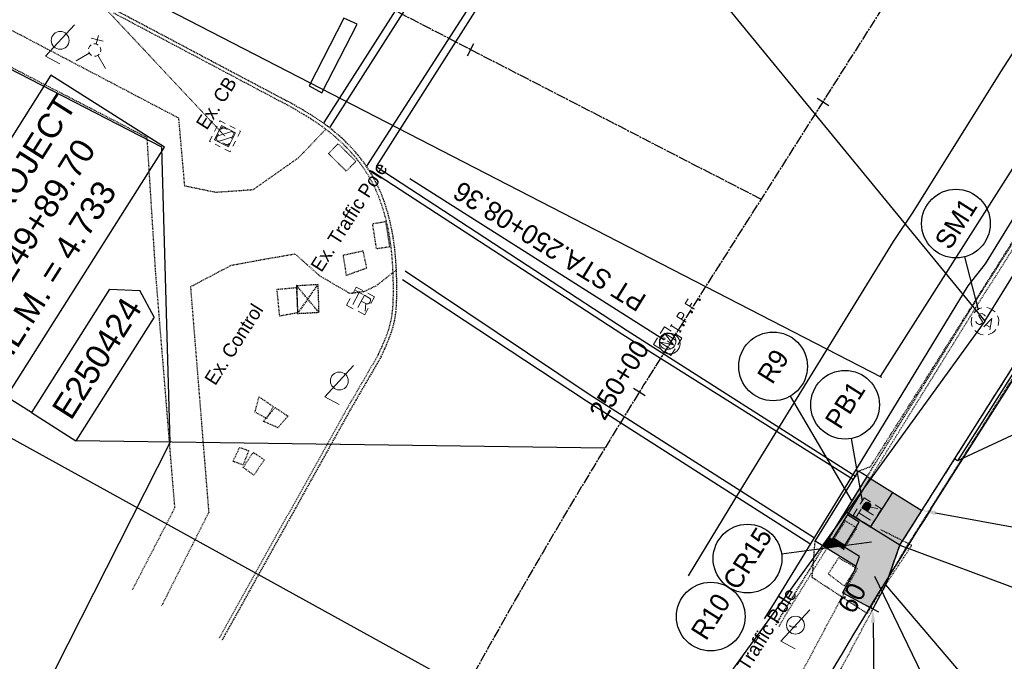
# Model space of a CAD drawing. Header units: feet. Extents: x 2248976 to 2249940, y 437917 to 439150.
# Tile 4 of 14: x 2249298 to 2249441, y 438165 to 438259. Entities that reach past the tile are written whole.
import ezdxf
from ezdxf import colors
from ezdxf.entities.mleader import LeaderData, LeaderLine
from ezdxf.math import Vec2, Vec3

# ---------------------------------------------------------------- set-up
doc = ezdxf.new("R2010")
doc.units = ezdxf.units.FT
doc.header["$MEASUREMENT"] = 0
doc.header["$PDMODE"] = 3
for name, pattern in [('CL', [2, 0.3, -0.15, 1.4, -0.15]), ('DGN Style 3', [0.19312, 0.137943, -0.055177]), ('OhDOT_USTN1', [0.055, 0.014, -0.041]), ('OhDOT_USTN2', [0.11, 0.069, -0.041]), ('OhDOT_USTN3', [0.22, 0.165, -0.055]), ('OhDOT_USTN5', [0.11, 0.055, -0.055]), ('REDO_Drainage01', [1.6, 0.85, -0.75]), ('rowex', [0]), ('sanex', [0]), ('waterex', [0])]:
    doc.linetypes.add(name, pattern=pattern)
doc.layers.add('0_Mview', color=7, linetype='Continuous', plot=False)
for name, color, linetype in [('5PPBLDG-HAT', 253, 'Continuous'), ('DR_P_Text', 7, 'Continuous'), ('DR_X_Cells', 151, 'OhDOT_USTN2'), ('DR_X_Storm_Sewer', 151, 'OhDOT_USTN5'), ('GE_P_CL', 7, 'CL'), ('GE_P_CL_Text', 7, 'Continuous'), ('GE_X_Cells', 2, 'Continuous'), ('LT_X_Foundation', 7, 'OhDOT_USTN1'), ('LT_X_Poles', 2, 'Continuous'), ('PF_P_Text', 7, 'Continuous'), ('PM_X_Crosswalk', 7, 'Continuous'), ('PM_X_Edge_Line', 2, 'Continuous'), ('PM_X_Stop_Line', 7, 'Continuous'), ('PV_P_Construction_Limits', 203, 'DGN Style 3'), ('PV_P_Curb', 120, 'Continuous'), ('PV_P_EOP', 7, 'Continuous'), ('PV_P_Saw_Cut_Line', 62, 'Continuous'), ('PV_P_Walk', 231, 'Continuous'), ('PV_X_Curb', 120, 'OhDOT_USTN1'), ('PV_X_EOP', 7, 'OhDOT_USTN3'), ('PV_X_Text', 7, 'Continuous'), ('PV_X_Walk', 120, 'OhDOT_USTN5'), ('RD_X_Wall', 120, 'OhDOT_USTN1'), ('RW_X_Fee_RW', 6, 'rowex'), ('SG_X_Conc_Work_Pad', 42, 'OhDOT_USTN2'), ('SG_X_Controllers', 7, 'OhDOT_USTN3'), ('SG_X_Foundation', 61, 'OhDOT_USTN1'), ('SG_X_PullBox', 7, 'Continuous'), ('SH_Border', 7, 'Continuous'), ('SV_X_Mon_Cells_Found', 7, 'Continuous'), ('TX_P_20', 7, 'Continuous'), ('UT_X_Sanitary_Cells', 3, 'Continuous'), ('UT_X_Sanitary_Line', 3, 'sanex'), ('UT_X_Water', 133, 'waterex'), ('UT_X_Water_Cells', 133, 'Continuous')]:
    doc.layers.add(name, color=color, linetype=linetype)
doc.styles.add('OHDOTSymbols', font='arial.ttf')
doc.styles.add('Slanted-Normal', font='font31.shx', dxfattribs={"height": 0.14})
doc.styles.get("Standard").update_dxf_attribs({"font": 'arial.ttf'})
doc.styles.add('Straight-Normal', font='font30.shx', dxfattribs={"height": 0.14})

# ---------------------------------------------------------------- blocks, each defined once
blk = doc.blocks.new('PC')
at = {"layer": 'GE_X_Cells', "color": 2, "linetype": 'Continuous', "lineweight": 0}
blk.add_circle((0, 0), 0.075, dxfattribs=at)
blk = doc.blocks.new('LPOLE')
at = {"layer": 'LT_X_Poles', "color": 2, "linetype": 'Continuous', "lineweight": 0, "flags": 128}
blk.add_lwpolyline([(0.0393, 0.1477), (-0.0394, -0.1516), (0.0788, -0.1516)], dxfattribs=at)
at = {"layer": 'LT_X_Poles', "color": 2, "linetype": 'Continuous', "lineweight": 0}
blk.add_circle((0, 0), 0.065, dxfattribs=at)
blk = doc.blocks.new('FH')
at = {"layer": 'UT_X_Water_Cells', "color": 133, "linetype": 'Continuous', "lineweight": 0}
for p, q in [((0.0599, 0.1032), (-0.0601, 0.1032)), ((-0.0001, 0.0602), (-0.0001, 0.1462)), ((-0.0423, -0.0424), (-0.1463, -0.1463)), ((0.0423, -0.0424), (0.1462, -0.1463))]:
    blk.add_line(p, q, dxfattribs=at)
for start, end in [(140.02099, 184.06293), (68.13946, 112.03798), (356.01648, 39.98885), (211.87877, 255.84793), (283.82389, 329.90967)]:
    blk.add_arc((0, 0), 0.06, start, end, dxfattribs=at)
blk = doc.blocks.new('CB22B-X')
at = {"layer": 'Defpoints', "color": 20, "linetype": 'REDO_Drainage01', "lineweight": 0}
blk.add_lwpolyline([(-1, 1), (1, 1), (1, -1), (-1, -1), (-1, 1)], close=True, dxfattribs=at)
at = {"layer": 'DR_X_Cells', "color": 151, "linetype": 'Continuous', "lineweight": 0}
for p, q in [((-1.15, -0.61), (0.61, 1.15)), ((-1.15, 0.52), (-0.52, 1.15)), ((-0.55, -1.15), (1.15, 0.55)), ((0.58, -1.15), (1.15, -0.58))]:
    blk.add_line(p, q, dxfattribs=at)
at = {"layer": 'DR_X_Cells', "color": 151, "linetype": 'REDO_Drainage01', "lineweight": 0}
blk.add_lwpolyline([(-1.67, 1.67), (1.67, 1.67), (1.67, -1.67), (-1.67, -1.67), (-1.67, 1.67)], close=True, dxfattribs=at)
at = {"layer": 'DR_X_Cells', "color": 151, "linetype": 'Continuous', "lineweight": 0, "flags": 128}
blk.add_lwpolyline([(-1.15, 1.15), (1.15, 1.15), (1.15, -1.15), (-1.15, -1.15), (-1.15, 1.15)], close=True, dxfattribs=at)
blk = doc.blocks.new('SIGPB')
at = {"layer": 'SG_X_PullBox', "color": 7, "linetype": 'Continuous', "lineweight": 0, "flags": 128}
for points in [[(-0.02, 0.075), (-0.075, 0.075), (-0.075, 0.02)], [(0.075, 0.02), (0.075, 0.075), (0.02, 0.075)], [(-0.0678, 0.05), (-0.0056, 0.05)], [(-0.0363, 0.05), (-0.0363, -0.05)], [(0.0056, -0.05), (0.0056, 0.05), (0.0434, 0.05), (0.0473, 0.0492), (0.0528, 0.0476), (0.0552, 0.0461), (0.0576, 0.0445), (0.0607, 0.0405), (0.0631, 0.0366), (0.0646, 0.0303), (0.0646, 0.0209), (0.0639, 0.0177), (0.0623, 0.013), (0.0591, 0.0075), (0.056, 0.0051), (0.0536, 0.0035), (0.052, 0.0027), (0.0497, 0.002), (0.0426, 0.0012), (0.0056, 0.0012)], [(0.0426, 0.0012), (0.0646, -0.05)], [(-0.075, -0.02), (-0.075, -0.075), (-0.02, -0.075)], [(0.02, -0.075), (0.075, -0.075), (0.075, -0.02)]]:
    blk.add_lwpolyline(points, dxfattribs=at)
blk = doc.blocks.new('SMH')
at = {"layer": 'Defpoints', "color": 3, "linetype": 'Continuous', "lineweight": 30}
blk.add_point((0, 0), dxfattribs=at)
at = {"layer": 'UT_X_Sanitary_Cells', "color": 3, "linetype": 'Continuous', "lineweight": 0, "flags": 128}
for points in [[(-0.0166, 0.0343), (-0.0179, 0.0356), (-0.0198, 0.0368), (-0.0254, 0.0387), (-0.0324, 0.04), (-0.0374, 0.04), (-0.0393, 0.04), (-0.0475, 0.0381), (-0.0544, 0.0343), (-0.0588, 0.0293), (-0.0601, 0.0242), (-0.0601, 0.0205), (-0.0588, 0.0154), (-0.0538, 0.011), (-0.0191, -0.0079), (-0.016, -0.0104), (-0.0147, -0.0129), (-0.0135, -0.0167), (-0.0135, -0.0205), (-0.0141, -0.0242), (-0.0147, -0.0268), (-0.016, -0.0299), (-0.0173, -0.0324), (-0.0185, -0.0343), (-0.0204, -0.0362), (-0.0223, -0.0375), (-0.0248, -0.0387), (-0.0267, -0.0394), (-0.0324, -0.04), (-0.0412, -0.04), (-0.0469, -0.0387), (-0.0551, -0.0343), (-0.0601, -0.0305)], [(0.0105, -0.04), (0.0356, 0.04), (0.0602, -0.04)], [(0.0539, -0.0211), (0.0168, -0.0211)]]:
    blk.add_lwpolyline(points, dxfattribs=at)
at = {"layer": 'UT_X_Sanitary_Cells', "color": 3, "linetype": 'Continuous', "lineweight": 0}
for start, end in [(130.0806, 170.07213), (70.05767, 110.10608), (10.01689, 50.03919), (190.01689, 230.03919), (310.01144, 350.02638), (250.05767, 290.04731)]:
    blk.add_arc((0, 0), 0.1, start, end, dxfattribs=at)
blk = doc.blocks.new('MONBX')
at = {"layer": 'SV_X_Mon_Cells_Found', "color": 7, "linetype": 'Continuous', "lineweight": 0, "flags": 128}
for points in [[(-0.075, 0.0189), (-0.075, 0.0751), (-0.0188, 0.0751)], [(0.0177, 0.0751), (0.0751, 0.0751), (0.0751, 0.0189)], [(-0.037, -0.05), (-0.037, 0.05), (0, -0.05), (0.037, 0.05), (0.037, -0.05)], [(-0.0188, -0.075), (-0.075, -0.075), (-0.075, -0.0189)], [(0.0751, -0.0189), (0.0751, -0.075), (0.0177, -0.075)]]:
    blk.add_lwpolyline(points, dxfattribs=at)
blk = doc.blocks.new('IPID')
at = {"layer": 'SV_X_Mon_Cells_Found', "color": 2, "linetype": 'Continuous', "lineweight": 0}
blk.add_line((0, 0.0058), (0, -0.0383), dxfattribs=at)
at = {"layer": 'SV_X_Mon_Cells_Found', "color": 2, "linetype": 'Continuous', "lineweight": 0, "flags": 128}
for points in [[(0.1015, 0.04), (0.1192, 0.04)], [(0.1103, -0.04), (0.1103, 0.04)], [(0.1886, -0.04), (0.1886, 0.04), (0.2151, 0.04), (0.2178, 0.0394), (0.2217, 0.0381), (0.2233, 0.0368), (0.225, 0.0356), (0.2272, 0.0324), (0.2288, 0.0293), (0.2299, 0.0242), (0.2299, 0.0167), (0.2294, 0.0142), (0.2283, 0.0104), (0.2261, 0.006), (0.2239, 0.0041), (0.2222, 0.0028), (0.2195, 0.0016), (0.2151, 0.0009), (0.1886, 0.0009)], [(0.3391, 0.04), (0.301, 0.04), (0.301, -0.04)], [(0.301, 0.0009), (0.328, 0.0009)], [(0.1015, -0.04), (0.1192, -0.04)], [(0.1583, -0.0293), (0.161, -0.0293), (0.1627, -0.0305), (0.1643, -0.0331), (0.1643, -0.0362), (0.1627, -0.0387), (0.161, -0.04), (0.1583, -0.04), (0.1566, -0.0387), (0.155, -0.0362), (0.155, -0.0331), (0.1566, -0.0305), (0.1583, -0.0293)], [(0.2707, -0.0293), (0.2735, -0.0293), (0.2751, -0.0305), (0.2768, -0.0331), (0.2768, -0.0362), (0.2751, -0.0387), (0.2735, -0.04), (0.2707, -0.04), (0.2691, -0.0387), (0.2674, -0.0362), (0.2674, -0.0331), (0.2691, -0.0305), (0.2707, -0.0293)], [(0.3782, -0.0293), (0.3809, -0.0293), (0.3826, -0.0305), (0.3843, -0.0331), (0.3843, -0.0362), (0.3826, -0.0387), (0.3809, -0.04), (0.3782, -0.04), (0.3765, -0.0387), (0.3749, -0.0362), (0.3749, -0.0331), (0.3765, -0.0305), (0.3782, -0.0293)]]:
    blk.add_lwpolyline(points, dxfattribs=at)
at = {"layer": 'SV_X_Mon_Cells_Found', "color": 2, "linetype": 'Continuous', "lineweight": 0}
for centre, radius in [((0, 0), 0.06), ((0, 0.0326), 0.008)]:
    blk.add_circle(centre, radius, dxfattribs=at)

msp = doc.modelspace()

# ---------------------------------------------------------------- hatches: boundary and pattern name
at = {"layer": '5PPBLDG-HAT'}
h = msp.add_hatch(color=256, dxfattribs=at)
h.dxf.hatch_style = 1
h.paths.add_polyline_path([(2249421.321, 438192.042), (2249418.166, 438186.939), (2249418.591, 438186.676), (2249421.747, 438191.779)])
h = msp.add_hatch(color=256, dxfattribs=at)
h.dxf.hatch_style = 1
h.paths.add_polyline_path([(2249421.747, 438191.779), (2249418.591, 438186.676), (2249421.82, 438184.68), (2249425.034, 438189.747)])
h.paths.add_polyline_path([(2249421.672, 438188.176), (2249421.717, 438188.129), (2249421.78, 438188.052), (2249421.839, 438187.94), (2249421.846, 438187.861), (2249421.847, 438187.804), (2249421.843, 438187.769), (2249421.831, 438187.721), (2249421.769, 438187.593), (2249421.372, 438186.968), (2249420.548, 438187.491), (2249420.953, 438188.129), (2249421.008, 438188.187), (2249421.094, 438188.264), (2249421.146, 438188.287), (2249421.197, 438188.31), (2249421.298, 438188.321), (2249421.389, 438188.318), (2249421.513, 438188.277)], flags=16)
h = msp.add_hatch(color=256, dxfattribs=at)
h.dxf.hatch_style = 1
h.paths.add_polyline_path([(2249425.034, 438189.747), (2249421.82, 438184.68), (2249426.081, 438182.045), (2249429.294, 438187.113)])
h = msp.add_hatch(color=256, dxfattribs=at)
h.dxf.hatch_style = 1
h.paths.add_polyline_path([(2249421.513, 438188.277), (2249421.389, 438188.318), (2249421.298, 438188.321), (2249421.197, 438188.31), (2249421.146, 438188.287), (2249421.094, 438188.264), (2249421.008, 438188.187), (2249420.953, 438188.129), (2249420.548, 438187.491), (2249421.372, 438186.968), (2249421.769, 438187.593), (2249421.831, 438187.721), (2249421.843, 438187.769), (2249421.847, 438187.804), (2249421.846, 438187.861), (2249421.839, 438187.94), (2249421.78, 438188.052), (2249421.717, 438188.129), (2249421.672, 438188.176)])
h = msp.add_hatch(color=256, dxfattribs=at)
h.dxf.hatch_style = 1
h.paths.add_polyline_path([(2249418.166, 438186.939), (2249415.808, 438183.126), (2249416.234, 438182.863), (2249418.591, 438186.676)])
h = msp.add_hatch(color=256, dxfattribs=at)
h.dxf.hatch_style = 1
h.paths.add_polyline_path([(2249418.591, 438186.676), (2249418.464, 438186.471), (2249420.165, 438185.419), (2249419.68, 438184.633), (2249419.821, 438184.545), (2249418.073, 438181.726), (2249420.21, 438180.404), (2249419.642, 438178.78), (2249419.703, 438178.744), (2249419.526, 438178.471), (2249417.73, 438175.111), (2249421.697, 438172.991, -0.0014546), (2249424.462, 438177.506), (2249426.081, 438182.045)])
h.paths.add_polyline_path([(2249419.559, 438170.682), (2249422.429, 438176.052), (2249418.725, 438178.031), (2249415.855, 438172.661)], flags=9)
h = msp.add_hatch(color=256, dxfattribs=at)
h.dxf.hatch_style = 1
h.paths.add_polyline_path([(2249418.591, 438186.676), (2249418.464, 438186.471), (2249420.165, 438185.419), (2249419.68, 438184.633), (2249419.821, 438184.545), (2249418.073, 438181.726), (2249420.21, 438180.404), (2249419.642, 438178.78), (2249419.703, 438178.744), (2249419.526, 438178.471), (2249417.73, 438175.111), (2249421.697, 438172.991, -0.0014546), (2249424.462, 438177.506), (2249426.081, 438182.045)])
h.paths.add_polyline_path([(2249419.559, 438170.682), (2249422.429, 438176.052), (2249418.725, 438178.031), (2249415.855, 438172.661)], flags=9)
h = msp.add_hatch(color=256, dxfattribs=at)
h.dxf.hatch_style = 1
h.paths.add_polyline_path([(2249418.464, 438186.471), (2249416.361, 438183.068), (2249416.499, 438182.983), (2249418.121, 438185.599), (2249419.68, 438184.633), (2249420.165, 438185.419)])
h = msp.add_hatch(color=256, dxfattribs=at)
h.dxf.hatch_style = 1
h.paths.add_polyline_path([(2249418.121, 438185.599), (2249416.499, 438182.983), (2249418.053, 438182.022), (2249418.066, 438182.023), (2249419.68, 438184.633)])
h = msp.add_hatch(color=256, dxfattribs=at)
h.dxf.hatch_style = 1
h.paths.add_polyline_path([(2249419.68, 438184.633), (2249418.066, 438182.023), (2249418.275, 438182.052), (2249419.821, 438184.545)])
h = msp.add_hatch(color=256, dxfattribs=at)
h.dxf.hatch_style = 1
h.paths.add_polyline_path([(2249415.808, 438183.126), (2249415.02, 438181.85), (2249415.336, 438181.654), (2249415.5, 438181.676), (2249416.234, 438182.863)])
h = msp.add_hatch(color=256, dxfattribs=at)
h.dxf.hatch_style = 1
h.paths.add_polyline_path([(2249416.202, 438182.503), (2249416.372, 438182.777), (2249416.234, 438182.863), (2249415.5, 438181.676), (2249417.172, 438181.902)])
h = msp.add_hatch(color=256, dxfattribs=at)
h.dxf.hatch_style = 1
h.paths.add_polyline_path([(2249416.372, 438182.777), (2249416.202, 438182.503), (2249417.172, 438181.902), (2249417.677, 438181.971)])
h = msp.add_hatch(color=256, dxfattribs=at)
h.dxf.hatch_style = 1
h.paths.add_polyline_path([(2249416.499, 438182.983), (2249416.372, 438182.777), (2249417.677, 438181.971), (2249418.053, 438182.022)])
h = msp.add_hatch(color=256, dxfattribs=at)
h.dxf.hatch_style = 1
h.paths.add_polyline_path([(2249418.073, 438181.726), (2249417.902, 438181.45), (2249417.172, 438181.902), (2249415.5, 438181.676), (2249415.445, 438181.587), (2249419.703, 438178.954), (2249420.21, 438180.404)])
h = msp.add_hatch(color=256, dxfattribs=at)
h.dxf.hatch_style = 1
h.paths.add_polyline_path([(2249417.677, 438181.971), (2249417.172, 438181.902), (2249417.902, 438181.45), (2249418.073, 438181.726)])
h = msp.add_hatch(color=256, dxfattribs=at)
h.dxf.hatch_style = 1
h.paths.add_polyline_path([(2249418.066, 438182.023), (2249418.062, 438182.017), (2249418.053, 438182.022), (2249417.677, 438181.971), (2249418.073, 438181.726), (2249418.275, 438182.052)])

# ---------------------------------------------------------------- linework, layer by layer
msp.add_line((2249319.057, 438239.986, -270.914), (2249302.515, 438250.477, -270.914))
at = {"layer": '0_Mview'}
msp.add_line((2249391.734, 438211.927), (2249354.772, 438235.368), dxfattribs=at)
at = {"layer": 'DR_P_Text'}
msp.add_line((2249302.515, 438250.477, -270.914), (2249279.484, 438214.162, -270.914), dxfattribs=at)
at = {"layer": 'DR_X_Storm_Sewer', "elevation": 1083.02}
msp.add_lwpolyline([(2249312.961, 438305.242), (2249326.559, 438297.689), (2249308.854, 438261.89), (2249327.854, 438241.589)], dxfattribs=at)
at = {"layer": 'GE_P_CL', "color": 1}
for p, q in [((2249392.579, 438211.391), (2249575.55, 438499.905)), ((2249301.049, 438286.459, 2171.273), (2249405.912, 438232.416, 2171.273)), ((2249424.142, 438176.5, 1083.627), (2249426.081, 438182.045, 1083.627))]:
    msp.add_line(p, q, dxfattribs=at)
at = {"layer": 'GE_P_CL', "elevation": 1083.627}
msp.add_lwpolyline([(2249422.14, 438172.754), (2249424.026, 438176.282), (2249426.081, 438182.045), (2249487.715, 438279.249), (2249598.776, 438485.175)], dxfattribs=at)
at = {"layer": 'GE_P_CL', "color": 1, "elevation": 1083.627}
msp.add_lwpolyline([(2249422.14, 438172.754), (2249424.026, 438176.282), (2249426.081, 438182.045), (2249429.294, 438187.113), (2249487.715, 438279.249), (2249598.776, 438485.175)], dxfattribs=at)
at = {"layer": 'GE_P_CL', "color": 1}
msp.add_arc((2250199.011, 437699.963), 954.93, 147.617673, 154.374857, dxfattribs=at)
at = {"layer": 'GE_P_CL_Text'}
for p, q in [((2249363.168, 438253.32, -2171.273), (2249364.084, 438255.098, -2171.273)), ((2249415.725, 438246.022), (2249414.036, 438247.093)), ((2249388.982, 438203.785), (2249387.284, 438204.841)), ((2249423.022, 438172.283, 1083.627), (2249421.258, 438173.225, 1083.627))]:
    msp.add_line(p, q, dxfattribs=at)
for centre in [(2249434.244, 438228.88), (2249407.63, 438208.081), (2249418.097, 438202.492), (2249403.901, 438180.107), (2249398.546, 438171.662)]:
    msp.add_circle(centre, 5, dxfattribs=at)
at = {"layer": 'PF_P_Text'}
for p, q in [((2249437.538, 438216.332), (2249435.514, 438224.044)), ((2249419.12, 438188.482, 1082.916), (2249410.158, 438203.768, 238.325)), ((2249418.99, 438197.572), (2249420.574, 438188.467, 1083.491)), ((2249408.856, 438180.778), (2249421.955, 438182.55))]:
    msp.add_line(p, q, dxfattribs=at)
at = {"layer": 'PM_X_Crosswalk', "flags": 128}
for points, elevation in [([(2249342.295, 438243.599), (2249364.27, 438278.052)], 1083.173), ([(2249365.215, 438277.627), (2249343.117, 438242.892)], 1083.163), ([(2249348.481, 438237.242), (2249372.933, 438275.236)], 1083.338), ([(2249373.709, 438274.737), (2249349.835, 438237.166)], 1083.116), ([(2249349.835, 438237.166), (2249386.368, 438213.294), (2249419.705, 438192.046)], 1083.385), ([(2249419.324, 438191.573), (2249385.736, 438212.67), (2249349.155, 438236.497)], 1082.913), ([(2249354.06, 438221.988), (2249380.857, 438204.031), (2249413.511, 438183.221)], 1083.896), ([(2249353.692, 438220.754), (2249380.482, 438203.061), (2249412.976, 438182.312)], 1083.946)]:
    msp.add_lwpolyline(points, dxfattribs=dict(at, elevation=elevation))
at = {"layer": 'PM_X_Edge_Line', "flags": 128}
for points, elevation in [([(2249395.315, 438177.596), (2249402.033, 438188.708), (2249408.337, 438198.905), (2249425.17, 438226.255), (2249427.997, 438230.531), (2249440.775, 438250.948), (2249445.921, 438258.903), (2249478.585, 438313.288), (2249526.568, 438394.557), (2249529.534, 438399.959), (2249559.208, 438450.391), (2249582.748, 438490.371), (2249584.871, 438493.994)], 1083.101), ([(2249406.374, 438171.352), (2249407.934, 438173.806), (2249418.04, 438190.272), (2249436.041, 438219.817), (2249438.527, 438222.999), (2249449.932, 438241.551), (2249454.183, 438248.399), (2249456.796, 438252.445), (2249488.464, 438307.969), (2249508.425, 438343.858), (2249533.189, 438390.02), (2249535.939, 438395.473), (2249563.893, 438447.359), (2249575.137, 438468.651), (2249585.756, 438488.471), (2249587.708, 438492.195)], 1082.978)]:
    msp.add_lwpolyline(points, dxfattribs=dict(at, elevation=elevation))
at = {"layer": 'PM_X_Stop_Line', "elevation": 1084.895, "flags": 128}
msp.add_lwpolyline([(2249345.127, 438258.78), (2249340.086, 438248.951), (2249341.964, 438247.919), (2249347.071, 438257.916), (2249345.127, 438258.78)], dxfattribs=at)
at = {"layer": 'PV_P_Construction_Limits'}
msp.add_lwpolyline([(2249492.873, 438285.554), (2249481.771, 438268.795), (2249478.666, 438263.84), (2249427.136, 438181.974), (2249421.305, 438172.121), (2249413.309, 438177.347), (2249413.744, 438182.639), (2249420.045, 438192.831), (2249421.813, 438193.506), (2249462.036, 438257.18), (2249478.771, 438286.372), (2249480.587, 438285.512), (2249510.328, 438341.191), (2249536.82, 438388.418), (2249592.793, 438488.97)], dxfattribs=at)
at = {"layer": 'PV_P_Curb'}
msp.add_line((2249434.471, 438194.345, 1083.627), (2249434.049, 438194.613, 1083.627), dxfattribs=at)
at = {"layer": 'PV_P_Curb', "elevation": 1083.627}
for points in [[(2249488.138, 438278.981), (2249434.471, 438194.345)], [(2249415.445, 438181.587), (2249421.747, 438191.779)]]:
    msp.add_lwpolyline(points, dxfattribs=at)
msp.add_lwpolyline([(2249420.292, 438185.624), (2249420.292, 438185.624)], close=True, dxfattribs=at)
at = {"layer": 'PV_P_EOP', "elevation": 1083.627}
msp.add_lwpolyline([(2249415.02, 438181.85), (2249421.321, 438192.042)], dxfattribs=at)
at = {"layer": 'PV_P_Saw_Cut_Line'}
for p, q in [((2249421.321, 438192.042), (2249420.045, 438192.831, 1083.627)), ((2249415.02, 438181.85, 1083.627), (2249413.744, 438182.639, 1083.627))]:
    msp.add_line(p, q, dxfattribs=at)
at = {"layer": 'PV_P_Saw_Cut_Line', "elevation": 1083.627}
msp.add_lwpolyline([(2249413.744, 438182.639), (2249420.045, 438192.831)], dxfattribs=at)
at = {"layer": 'PV_P_Walk'}
msp.add_line((2249419.544, 438178.498), (2249420.21, 438180.404), dxfattribs=at)
for points, elevation in [([(2249426.081, 438182.045), (2249487.715, 438279.249)], 1083.62), ([(2249426.081, 438182.045), (2249418.166, 438186.939)], 1083.627), ([(2249418.062, 438182.017), (2249420.165, 438185.419)], 1083.627), ([(2249420.165, 438185.419), (2249418.464, 438186.471)], 1083.627), ([(2249421.82, 438184.68), (2249418.591, 438186.676)], 1083.627), ([(2249420.21, 438180.404), (2249415.808, 438183.126)], 1083.627), ([(2249418.062, 438182.017), (2249416.361, 438183.068)], 1083.627), ([(2249419.703, 438178.954), (2249415.02, 438181.85)], 1083.627), ([(2249424.026, 438176.282), (2249426.081, 438182.045)], 1083.627), ([(2249422.14, 438172.754), (2249424.026, 438176.282)], 1083.627), ([(2249422.14, 438172.754), (2249417.93, 438175.004)], 1083.627)]:
    msp.add_lwpolyline(points, dxfattribs=dict(at, elevation=elevation))
for points in [[(2249421.321, 438192.042), (2249429.294, 438187.113)], [(2249421.82, 438184.68), (2249425.034, 438189.747)], [(2249419.526, 438178.471), (2249417.73, 438175.111)], [(2249422.14, 438172.754), (2249417.73, 438175.111)]]:
    msp.add_lwpolyline(points, dxfattribs=at)
at = {"layer": 'PV_X_Curb'}
for p, q in [((2249311.624, 438259.556, 1082.708), (2249336.627, 438246.3, 1083.904)), ((2249350.148, 438209.771, 1083.904), (2249345.632, 438201.986, 1083.904)), ((2249345.627, 438201.978, 1083.904), (2249326.939, 438168.401, 1083.904))]:
    msp.add_line(p, q, dxfattribs=at)
at = {"layer": 'PV_X_Curb', "elevation": 1082.916}
msp.add_lwpolyline([(2249408.483, 438170.227), (2249409.715, 438172.32), (2249438.034, 438218.122), (2249440.508, 438221.974), (2249452.109, 438240.32), (2249456.612, 438247.863), (2249456.612, 438247.863), (2249458.702, 438251.332), (2249462.809, 438258), (2249462.809, 438258), (2249469.368, 438268.399), (2249466.863, 438269.827), (2249469.106, 438273.667), (2249471.754, 438272.402), (2249483.927, 438293.281), (2249490.999, 438306.256), (2249511.833, 438344.858), (2249512.445, 438346.189), (2249534.778, 438387.488), (2249535.625, 438388.89), (2249535.645, 438388.993), (2249538.275, 438393.857), (2249552.296, 438419.665), (2249555.544, 438425.903)], dxfattribs=at)
at = {"layer": 'PV_X_Curb'}
msp.add_open_spline([(2249350.126, 438209.73, 1083.904), (2249350.286, 438210.074, 1083.904), (2249350.445, 438210.417, 1083.904), (2249350.909, 438211.445, 1083.904), (2249351.202, 438212.127, 1083.904), (2249351.663, 438213.394, 1083.904), (2249351.843, 438213.977, 1083.904), (2249352.201, 438215.546, 1083.904), (2249352.297, 438216.566, 1083.904), (2249352.36, 438218.289, 1083.904), (2249352.361, 438218.979, 1083.904), (2249352.352, 438220.354, 1083.904), (2249352.338, 438221.038, 1083.904), (2249352.26, 438223.084, 1083.904), (2249352.158, 438224.437, 1083.904), (2249351.625, 438228.484, 1083.904), (2249350.961, 438231.179, 1083.904), (2249349.437, 438234.597, 1083.904), (2249348.949, 438235.511, 1083.904), (2249347.832, 438237.256, 1083.904), (2249347.206, 438238.09, 1083.904), (2249345.161, 438240.461, 1083.904), (2249343.578, 438241.87, 1083.904), (2249340.211, 438244.27, 1083.904), (2249338.421, 438245.285, 1083.904), (2249336.615, 438246.307, 1083.904)], degree=3, knots=[0, 0, 0, 0, 1.1254377, 1.1254377, 3.3763132, 3.3763132, 5.2811061, 5.2811061, 8.4460766, 8.4460766, 10.5111361, 10.5111361, 12.5761957, 12.5761957, 16.7063147, 16.7063147, 24.9665529, 24.9665529, 28.1391565, 28.1391565, 31.31176, 31.31176, 37.6569671, 37.6569671, 43.8828561, 43.8828561, 43.8828561, 43.8828561], dxfattribs=at)
at = {"layer": 'PV_X_EOP'}
for p, q in [((2249311.858, 438259.998, 1082.708), (2249336.861, 438246.742, 1083.904)), ((2249352.49, 438214.569, 1083.904), (2249352.49, 438214.569, 1083.904)), ((2249350.58, 438209.52, 1083.904), (2249346.064, 438201.735, 1083.904)), ((2249346.064, 438201.735, 1083.904), (2249327.376, 438168.157, 1083.904))]:
    msp.add_line(p, q, dxfattribs=at)
at = {"layer": 'PV_X_EOP', "elevation": 1082.916}
msp.add_lwpolyline([(2249408.052, 438170.481), (2249409.287, 438172.579), (2249437.611, 438218.388), (2249440.087, 438222.242), (2249451.683, 438240.582)], dxfattribs=at)
at = {"layer": 'PV_X_EOP'}
msp.add_spline([(2249350.58, 438209.52, 1083.904), (2249352.49, 438214.569, 1083.904), (2249352.858, 438219.232, 1083.904), (2249352.414, 438226.3, 1083.904), (2249349.282, 438235.881, 1083.904), (2249342.385, 438243.334, 1083.904), (2249336.861, 438246.742, 1083.904)], degree=3, dxfattribs=at)
at = {"layer": 'PV_X_Text'}
for p, q in [((2249426.081, 438182.045, 1083.627), (2249460.995, 438169.009, 1083.62)), ((2249422.393, 438177.528), (2249449.787, 438120.817)), ((2249422.393, 438177.528), (2249449.787, 438120.817)), ((2249447.89, 438148.345, 1083.62), (2249424.026, 438176.282, 1083.627))]:
    msp.add_line(p, q, dxfattribs=at)
at = {"layer": 'PV_X_Walk'}
for p, q in [((2249285.985, 438262.706, 1085.124), (2249321.076, 438244.259, 1085.124)), ((2249316.517, 438241.383, 1084.763), (2249283.349, 438258.549, 1084.763)), ((2249321.076, 438244.259, 1085.124), (2249321.943, 438234.391, 1085.124)), ((2249317.75, 438221.904, 1084.763), (2249316.517, 438241.383, 1084.763)), ((2249338.549, 438238.453, 1085.124), (2249342.467, 438242.546, 1085.124)), ((2249331.939, 438233.825, 1085.124), (2249338.549, 438238.453, 1085.124)), ((2249321.943, 438234.391, 1085.124), (2249326.503, 438233.453, 1085.124)), ((2249326.503, 438233.453, 1085.124), (2249331.939, 438233.825, 1085.124)), ((2249320.557, 438187.495, 1084.763), (2249317.75, 438221.904, 1084.763)), ((2249314.391, 438175.588, 1084.763), (2249320.557, 438187.495, 1084.763))]:
    msp.add_line(p, q, dxfattribs=at)
at = {"layer": 'PV_X_Walk', "flags": 128}
for points, elevation in [([(2249346.902, 438237.938), (2249344.31, 438240.498), (2249342.905, 438239.074), (2249345.496, 438236.515)], 1083.2), ([(2249351.836, 438225.534), (2249351.272, 438229.132), (2249349.296, 438228.822), (2249349.86, 438225.224)], 1083.627), ([(2249417.902, 438181.45), (2249419.821, 438184.545), (2249418.121, 438185.599), (2249416.202, 438182.503)], 1082.966)]:
    msp.add_lwpolyline(points, close=True, dxfattribs=dict(at, elevation=elevation))
at = {"layer": 'PV_X_Walk', "elevation": 1084.25, "flags": 128}
msp.add_lwpolyline([(2249352.698, 438222.051), (2249349.82, 438219.787), (2249348.049, 438218.957), (2249346.034, 438218.688), (2249341.643, 438221.25), (2249338.087, 438224.425), (2249334.189, 438223.763), (2249328.706, 438222.755), (2249322.826, 438219.661), (2249325.475, 438186.836), (2249318.62, 438173.217)], dxfattribs=at)
at = {"layer": 'PV_X_Walk', "elevation": 1083.627}
for points in [[(2249399.201, 438139.959), (2249403.689, 438138.096), (2249424.142, 438176.5), (2249427.808, 438182.021), (2249423.326, 438184.285)], [(2249399.201, 438139.959), (2249419.929, 438178.743)]]:
    msp.add_lwpolyline(points, dxfattribs=at)
at = {"layer": 'RD_X_Wall', "elevation": 1083.462}
msp.add_lwpolyline([(2249417.997, 438176.109), (2249415.658, 438177.867), (2249417.182, 438180.238), (2249419.703, 438178.744)], close=True, dxfattribs=at)
at = {"layer": 'RW_X_Fee_RW'}
for p, q in [((2249430.582, 438187.292), (2249492.52, 438284.958)), ((2249318.656, 438239.975, 1083.62), (2249283.168, 438258.265, 1083.62))]:
    msp.add_line(p, q, dxfattribs=at)
at = {"layer": 'RW_X_Fee_RW', "elevation": 1083.62}
msp.add_lwpolyline([(2249292.029, 438142.11), (2249319.846, 438196.982), (2249318.656, 438239.973)], dxfattribs=at)
at = {"layer": 'RW_X_Fee_RW'}
msp.add_arc((2250199.011, 437699.963, 1083.62), 909.93, 147.617673, 154.710705, dxfattribs=at)
at = {"layer": 'SG_X_Conc_Work_Pad', "color": 1}
for points, elevation in [([(2249338.282, 438219.522), (2249335.382, 438219.257), (2249335.761, 438215.446), (2249338.477, 438215.928), (2249338.282, 438219.522)], 1084.211), ([(2249332.172, 438201.448), (2249333.962, 438200.511), (2249334.899, 438202.212), (2249332.776, 438203.658), (2249332.172, 438201.448)], 1084.784), ([(2249330.478, 438193.734), (2249329.023, 438194.259), (2249329.987, 438196.294), (2249331.288, 438195.817), (2249330.478, 438193.734)], 1084.475)]:
    msp.add_lwpolyline(points, dxfattribs=dict(at, elevation=elevation))
at = {"layer": 'SG_X_Controllers', "color": 1}
for p, q in [((2249338.275, 438219.85, 1083.914), (2249341.36, 438220.029, 1083.914)), ((2249341.488, 438215.962, 1083.914), (2249338.275, 438219.85, 1083.914)), ((2249338.275, 438219.85, 1083.914), (2249338.404, 438215.783, 1083.914)), ((2249341.36, 438220.029, 1083.914), (2249341.488, 438215.962, 1083.914)), ((2249338.404, 438215.783, 1083.914), (2249341.488, 438215.962, 1083.914))]:
    msp.add_line(p, q, dxfattribs=at)
at = {"layer": 'SG_X_Controllers', "color": 1, "elevation": 1083.914}
msp.add_lwpolyline([(2249341.36, 438220.029), (2249338.404, 438215.783)], dxfattribs=at)
at = {"layer": 'SG_X_Foundation', "color": 1}
for points, elevation in [([(2249345.066, 438224.288), (2249347.907, 438224.913), (2249348.454, 438222.377), (2249345.539, 438221.322), (2249345.066, 438224.288)], 1083.914), ([(2249333.42, 438200.089), (2249335.147, 438202.079), (2249337.006, 438200.846), (2249335.547, 438199.16), (2249333.42, 438200.089)], 1084.934), ([(2249330.507, 438193.365), (2249331.951, 438195.569), (2249333.563, 438194.498), (2249332.056, 438192.251), (2249330.507, 438193.365)], 1084.612)]:
    msp.add_lwpolyline(points, dxfattribs=dict(at, elevation=elevation))
msp.add_arc((2249410.655, 438171.204, 1083.577), 1.057, 232.5306, 295.99079, dxfattribs=at)
at = {"layer": 'SH_Border', "color": 7, "linetype": 'Continuous'}
for p, q in [((2249296.027, 438203.67, -270.914), (2249319.057, 438239.986, -270.914)), ((2249311.059, 438219.339, -270.914), (2249299.661, 438201.366, -270.914)), ((2249311.059, 438219.339, -270.914), (2249315.473, 438219.155, -270.914)), ((2249317.521, 438215.24, -270.914), (2249315.473, 438219.155, -270.914)), ((2249317.521, 438215.24, -270.914), (2249306.123, 438197.268, -270.914)), ((2249272.212, 438211.178), (2249362.849, 438161.184)), ((2249299.661, 438201.366, -270.914), (2249296.027, 438203.67, -270.914)), ((2249299.661, 438201.366, -270.914), (2249306.123, 438197.268, -270.914)), ((2249383.119, 438196.16), (2249306.123, 438197.268, -270.914))]:
    msp.add_line(p, q, dxfattribs=at)
at = {"layer": 'TX_P_20'}
msp.add_line((2249457.453, 438205.03), (2249434.471, 438194.345, 1083.627), dxfattribs=at)
at = {"layer": 'UT_X_Sanitary_Line'}
for p, q in [((2249385.834, 438278.818, 1085.603), (2249438.464, 438214.649, 1085.603)), ((2249438.464, 438214.649, 1085.603), (2249351.748, 438095.018, 1085.603))]:
    msp.add_line(p, q, dxfattribs=at)
at = {"layer": 'UT_X_Sanitary_Line', "elevation": 1083.333}
msp.add_lwpolyline([(2249438.464, 438214.649), (2249494.237, 438304.896), (2249523.724, 438294.672)], dxfattribs=at)
at = {"layer": 'UT_X_Water'}
for p, q in [((2249423.282, 438206.589), (2249599.618, 438484.641)), ((2249294.178, 438273.126), (2249423.415, 438206.521))]:
    msp.add_line(p, q, dxfattribs=at)

# ---------------------------------------------------------------- block references
at = {"layer": '0_Mview', "xscale": 20, "yscale": 20, "zscale": 20, "rotation": 57.61767281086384}
msp.add_blockref('PC', (2249392.579, 438211.391), dxfattribs=at)
at = {"layer": 'GE_P_CL', "color": 1, "xscale": 20, "yscale": 20, "zscale": 20, "rotation": 331.9626624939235}
for p in [(2249303.861, 438255.549, 1083.438), (2249344.494, 438205.966, 1084.619), (2249410.882, 438170.402, 1084.619)]:
    msp.add_blockref('LPOLE', p, dxfattribs=at)
at = {"layer": 'LT_X_Foundation', "xscale": 15, "yscale": 15, "zscale": 15, "rotation": 345.3356852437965}
msp.add_blockref('FH', (2249308.874, 438254.149, 2171.273), dxfattribs=at)
at = {"layer": 'LT_X_Foundation', "rotation": 332.9888311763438}
msp.add_blockref('CB22B-X', (2249327.854, 438241.589, 1083.194), dxfattribs=at)
at = {"layer": 'PV_X_Curb', "xscale": 20, "yscale": 20, "zscale": 20, "rotation": 57.6176728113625}
for name in ['IPID', 'MONBX']:
    msp.add_blockref(name, (2249392.284, 438211.748, 1082.503), dxfattribs=at)
at = {"layer": 'RD_X_Wall', "xscale": 20, "yscale": 20, "zscale": 20, "rotation": 57.61767281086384}
msp.add_blockref('SIGPB', (2249421.332, 438186.861, 1083.491), dxfattribs=at)
at = {"layer": 'SG_X_Controllers', "color": 1, "xscale": 20, "yscale": 20, "zscale": 20, "rotation": 331.9626624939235}
msp.add_blockref('SIGPB', (2249347.571, 438217.612, 1084.205), dxfattribs=at)
at = {"layer": 'UT_X_Sanitary_Cells', "xscale": 20, "yscale": 20, "zscale": 20, "rotation": 332.7346172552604}
msp.add_blockref('SMH', (2249438.464, 438214.649, 1083.333), dxfattribs=at)

# ---------------------------------------------------------------- texts
at = {"layer": 'GE_P_CL_Text', "char_height": 2.8, "style": 'Slanted-Normal'}
for s, insert, width, attachment_point, rotation in [('PT STA.250+08.36', (2249375.84, 438226.763), 65.75853, 8, 148.11921), ('SM1', (2249434.244, 438228.88), 57.4825, 5, 57.61767), ('250+00', (2249386.435, 438205.369), 30.81744, 8, 58.11921), ('R9', (2249407.63, 438208.081), 57.4825, 5, 57.61767), ('PB1', (2249418.097, 438202.492), 57.4825, 5, 57.61767), ('CR15', (2249403.901, 438180.107), 57.4825, 5, 57.61767), ('60', (2249420.376, 438173.697, 1083.627), 30.81744, 8, 61.87819), ('R10', (2249398.546, 438171.662), 57.4825, 5, 57.61767)]:
    msp.add_mtext(s, dxfattribs=dict(at, insert=insert, width=width, attachment_point=attachment_point, rotation=rotation))
at = {"layer": 'PV_X_Text', "char_height": 2, "width": 725.59682, "attachment_point": 1, "rotation": 57.61767, "style": 'Straight-Normal'}
for s, insert in [('Ex. CB', (2249323.512, 438243.448, 1086.254)), ('Ex. Traffic Pole', (2249340.199, 438222.74, 1086.254)), ('Ex. Control', (2249324.744, 438206.254, 1086.254)), ('Ex. Traffic Pole', (2249399.771, 438160.747, 1086.254))]:
    msp.add_mtext(s, dxfattribs=dict(at, insert=insert))
at = {"layer": 'SH_Border', "insert": (2249282.305, 438214.753, -270.914), "char_height": 3.50012, "attachment_point": 1, "rotation": 57.61767, "style": 'OHDOTSymbols'}
msp.add_mtext_dynamic_manual_height_columns('BEGIN PROJECT\\PSTA. 249+89.70\\PS.L.M. = 4.733', width=47.69284, gutter_width=25.001, heights=[0], dxfattribs=at)
at = {"layer": 'SH_Border', "color": 7, "linetype": 'Continuous', "insert": (2249302.481, 438201.957, -270.914), "char_height": 3.5001, "attachment_point": 1, "rotation": 57.61767, "style": 'OHDOTSymbols'}
msp.add_mtext_dynamic_manual_height_columns('E250424', width=47.69284, gutter_width=25.001, heights=[0], dxfattribs=at)

# ---------------------------------------------------------------- leaders
at = {"layer": 'TX_P_20'}
ml = msp.add_multileader_mtext('Standard', dxfattribs=at)
ml.set_content('', color=256)
ml.set_leader_properties()
ml.build(insert=Vec2(0, 0))
ml.multileader.update_dxf_attribs({"dogleg_length": 2.2, "arrow_head_size": 2, "scale": 20})
ctx = ml.context
ctx.base_point, ctx.scale, ctx.char_height, ctx.arrow_head_size, ctx.landing_gap_size, ctx.plane_origin, ctx.plane_x_axis, ctx.plane_y_axis = Vec3(2249530.372, 438229.649), 20, 2, 2, 1.8, Vec3(2249433.699, 438207.741), Vec3(-0.5355663, -0.8444932), Vec3(0.8444932, -0.5355663)
ctx.text_align_type = 2
notes = []
notes.append((ctx, [(0, (1, 1, 0), (2249495.673, 438174.935), (0.5355663, 0.8444932), 61.19, [(0, [(2249429.294, 438187.113)], 0, [])])]))
ctx.mtext.insert, ctx.mtext.text_direction, ctx.mtext.rotation, ctx.mtext.alignment, ctx.mtext.flow_direction = Vec3(2249530.253, 438227.594), Vec3(-0.5355663, -0.8444932), 3.1415927, 3, 5
ml = msp.add_multileader_mtext('Standard', dxfattribs=at)
ml.set_content('', color=256)
ml.set_leader_properties()
ml.build(insert=Vec2(0, 0))
ml.multileader.update_dxf_attribs({"dogleg_length": 2.2, "arrow_head_size": 2, "scale": 20})
ctx = ml.context
ctx.base_point, ctx.scale, ctx.char_height, ctx.arrow_head_size, ctx.landing_gap_size, ctx.plane_origin, ctx.plane_x_axis, ctx.plane_y_axis = Vec3(2249399.041, 438105.53, 1083.627), 20, 2, 2, 1.8, Vec3(2249377.406, 438146.369, 1083.627), Vec3(-0.5355663, -0.8444932), Vec3(0.8444932, -0.5355663)
notes.append((ctx, [(1, (1, 1, 0), (2249422.606, 438142.688, 1083.627), (-0.5355663, -0.8444932), 44, [(0, [(2249422.14, 438172.754, 1083.627)], 0, [])])]))
ctx.mtext.insert, ctx.mtext.text_direction, ctx.mtext.rotation, ctx.mtext.flow_direction = Vec3(2249398.922, 438103.474, 1083.627), Vec3(-0.5355663, -0.8444932), 3.1415927, 5
for ctx, leaders in notes:
    for number, flags, end, landing, length, lines in leaders:
        leader = LeaderData()
        leader.index, (leader.has_last_leader_line, leader.has_dogleg_vector, leader.attachment_direction) = number, flags
        leader.last_leader_point, leader.dogleg_vector, leader.dogleg_length = Vec3(end), Vec3(landing), length
        for number, points, colour, breaks in lines:
            line = LeaderLine()
            line.index, line.vertices, line.color, line.breaks = number, Vec3.list(points), colors.encode_raw_color(colour), breaks
            leader.lines.append(line)
        ctx.leaders.append(leader)

doc.saveas('drawing.dxf')
